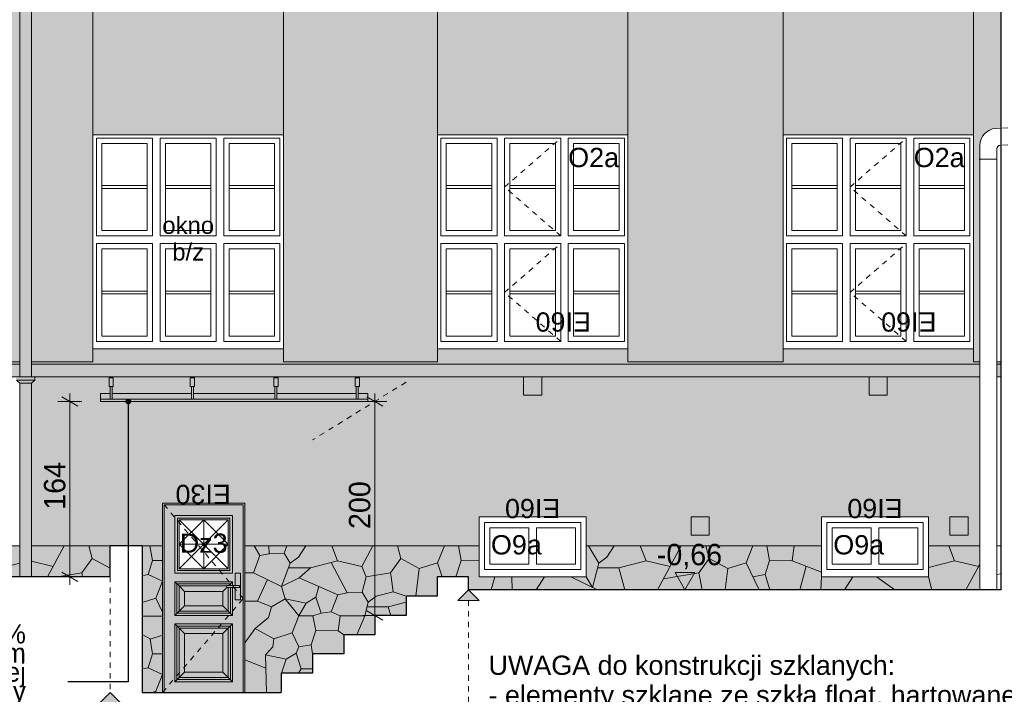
# Model space of a CAD drawing. Extents: x -396299 to -11759, y -15022 to 18278.
# Tile 193 of 205: x -41504 to -32300, y -5089 to 1217. Entities that reach past the tile are written whole.
import ezdxf

# ---------------------------------------------------------------- set-up
doc = ezdxf.new("R2010")
doc.units = 0
doc.header["$MEASUREMENT"] = 0
doc.linetypes.add('Hidden Line', pattern=[100, 50, -50])
for name, color, linetype, lineweight, true_color in [('Arch okna_Nr_Pióra__114', 7, 'Continuous', 13, 0xf1d696), ('Arch okna_Nr_Pióra__14', 7, 'Continuous', 18, 0xbd8b17), ('Arch okna_Nr_Pióra__82', 7, 'Continuous', 20, 0xaaaaaa), ('Arch opisy_Nr_Pióra__3', 7, 'Continuous', 20, 0xff6600), ('INWENT.ŚCIANY_Nr_Pióra__2', 7, 'Continuous', 13, 0x7f7f7f)]:
    doc.layers.add(name, color=color, linetype=linetype, lineweight=lineweight, true_color=true_color)
for name, color, linetype, lineweight in [('Arch okna_Nr_Pióra__32', 34, 'Continuous', 15), ('Arch opisy okien_Nr_Pióra__21', 7, 'Continuous', 13), ('Arch opisy_Nr_Pióra__21', 7, 'Continuous', 13), ('Arch opisy_Nr_Pióra__5', 7, 'Continuous', 13), ('Arch wymiary_Nr_Pióra__21', 7, 'Continuous', 13), ('Arch wymiary_Nr_Pióra__5', 7, 'Continuous', 13), ('Arch wyposażenie_Nr_Pióra__21', 7, 'Continuous', 13), ('INWENT ODWODNIENIE_Nr_Pióra__21', 7, 'Continuous', 13), ('INWENT TEREN_Nr_Pióra__1', 7, 'Continuous', 25), ('INWENT. DRZWI_Nr_Pióra__21', 7, 'Continuous', 13), ('INWENT.ŚCIANY_Nr_Pióra__1', 7, 'Continuous', 25), ('INWENT.ŚCIANY_Nr_Pióra__21', 7, 'Continuous', 13), ('Istniejące schody_Nr_Pióra__1', 7, 'Continuous', 25)]:
    doc.layers.add(name, color=color, linetype=linetype, lineweight=lineweight)
doc.layers.add('Arch opisy', color=7, linetype='Continuous')
doc.layers.add('Arch wymiary', color=7, linetype='Continuous')
doc.styles.add('GENERATED_STYLE_1', font='txt')
doc.styles.add('GENERATED_STYLE_10', font='arial.ttf')
doc.styles.add('GENERATED_STYLE_3', font='txt')
doc.styles.add('GENERATED_STYLE_8', font='arial.ttf')
doc.dimstyles.new('GENERATED_STYLE__11', dxfattribs={"dimtxt": 0.18, "dimasz": 109.44, "dimexe": 0.18, "dimexo": 0.0625, "dimgap": 0.09, "dimtad": 0, "dimtih": 1, "dimtoh": 1, "dimdec": 4, "dimzin": 0, "dimdsep": 46, "dimcen": 0.09, "dimadec": 0, "dimazin": 0, "dimtfac": 1, "dimtdec": 4, "dimtmove": 0, "dimatfit": 3, "dimldrblk": 'ARROWHEAD_11', "dimfxl": 0, "dimtolj": 1, "dimtzin": 0, "dimarcsym": 0})
doc.dimstyles.new('GENERATED_STYLE__4', dxfattribs={"dimtxt": 200, "dimasz": 114, "dimexe": 0.18, "dimexo": 0, "dimgap": 0.09, "dimtad": 1, "dimdec": 0, "dimlfac": 0.1, "dimzin": 0, "dimdsep": 46, "dimtxsty": 'GENERATED_STYLE_1', "dimblk": 'ARROWHEAD_2', "dimblk1": 'ARROWHEAD_2', "dimblk2": 'ARROWHEAD_2', "dimcen": 0.09, "dimclrd": 7, "dimclre": 7, "dimclrt": 7, "dimazin": 0, "dimtfac": 1, "dimtdec": 4, "dimtmove": 0, "dimatfit": 3, "dimfxl": 0, "dimtolj": 1, "dimtzin": 0, "dimarcsym": 0})

# ---------------------------------------------------------------- blocks, each defined once
blk = doc.blocks.new('Linia_196', base_point=(-40658.7, -5071.8))
at = {"layer": 'Arch opisy_Nr_Pióra__3', "linetype": 'Continuous'}
for points in [[(-40658.7, -5071.8), (-40558.7, -5171.8), (-40758.7, -5171.8)], [(-40658.7, -7021.8), (-40758.7, -6921.8), (-40558.7, -6921.8)]]:
    blk.add_hatch(color=256, dxfattribs=at).paths.add_polyline_path(points, flags=0)
for p, q in [((-40658.7, -5071.8), (-40758.7, -5171.8)), ((-40658.7, -5071.8), (-40558.7, -5171.8)), ((-40558.7, -5171.8), (-40758.7, -5171.8)), ((-40658.7, -7021.8), (-40758.7, -6921.8)), ((-40758.7, -6921.8), (-40558.7, -6921.8)), ((-40658.7, -7021.8), (-40558.7, -6921.8))]:
    blk.add_line(p, q, dxfattribs=at)
at = {"layer": 'Arch opisy_Nr_Pióra__3', "linetype": 'Hidden Line'}
blk.add_line((-40658.7, -5171.8), (-40658.7, -6921.8), dxfattribs=at)
blk = doc.blocks.new('Linia_197', base_point=(-37308.7, -4111.8))
at = {"layer": 'Arch opisy_Nr_Pióra__3', "linetype": 'Continuous'}
for points in [[(-37308.7, -4111.8), (-37208.7, -4211.8), (-37408.7, -4211.8)], [(-37308.7, -7597.6), (-37408.7, -7497.6), (-37208.7, -7497.6)]]:
    blk.add_hatch(color=256, dxfattribs=at).paths.add_polyline_path(points, flags=0)
for p, q in [((-37308.7, -4111.8), (-37408.7, -4211.8)), ((-37308.7, -4111.8), (-37208.7, -4211.8)), ((-37208.7, -4211.8), (-37408.7, -4211.8)), ((-37308.7, -7597.6), (-37408.7, -7497.6)), ((-37408.7, -7497.6), (-37208.7, -7497.6)), ((-37308.7, -7597.6), (-37208.7, -7497.6))]:
    blk.add_line(p, q, dxfattribs=at)
at = {"layer": 'Arch opisy_Nr_Pióra__3', "linetype": 'Hidden Line'}
blk.add_line((-37308.7, -4211.8), (-37308.7, -7497.6), dxfattribs=at)
blk = doc.blocks.new('Wymiary_7', base_point=(-35285.1, -4111.8))
at = {"layer": 'Arch wymiary_Nr_Pióra__21', "linetype": 'Continuous'}
blk.add_hatch(color=256, dxfattribs=at).paths.add_polyline_path([(-35285.1, -4111.8), (-35377.9, -3951.8), (-35192.3, -3951.8)], flags=0)
for p, q in [((-35285.1, -4111.8), (-35377.9, -3951.8)), ((-35377.9, -3951.8), (-35192.3, -3951.8)), ((-35192.3, -3951.8), (-35285.1, -4111.8)), ((-35285.1, -4111.8), (-35405.1, -4111.8)), ((-35285.1, -4111.8), (-35165.1, -4111.8))]:
    blk.add_line(p, q, dxfattribs=at)
at = {"layer": 'Arch wymiary_Nr_Pióra__21', "insert": (-35547.7, -3919.8), "char_height": 200, "attachment_point": 7, "style": 'GENERATED_STYLE_1'}
blk.add_mtext('{-0,66}', dxfattribs=at)
blk = doc.blocks.new('*D770')
at = {"layer": 'Arch wymiary_Nr_Pióra__5', "linetype": 'Continuous'}
for p, q in [((-41034.4, -2351.8), (-41034.4, -2278.5)), ((-40921.9, -2351.8), (-41146.9, -2351.8)), ((-40959.4, -2395.1), (-41109.4, -2308.5)), ((-41034.4, -3991.8), (-41034.4, -2351.8)), ((-41109.4, -3948.5), (-40959.4, -4035.1)), ((-40921.9, -3991.8), (-41146.9, -3991.8)), ((-41034.4, -4065.2), (-41034.4, -3991.8))]:
    blk.add_line(p, q, dxfattribs=at)
at = {"layer": 'Arch wymiary_Nr_Pióra__21', "insert": (-41074.4, -3363.8), "char_height": 200, "attachment_point": 7, "rotation": 90, "style": 'GENERATED_STYLE_1'}
blk.add_mtext('{164}', dxfattribs=at)
blk = doc.blocks.new('ARROWHEAD_2')
at = {"color": 0, "linetype": 'Continuous', "lineweight": 0}
for p, q in [((0, 0), (-1, 0)), ((-0.378, -0.655), (0.378, 0.655))]:
    blk.add_line(p, q, dxfattribs=at)
blk = doc.blocks.new('*D771')
at = {"layer": 'Arch wymiary_Nr_Pióra__5', "linetype": 'Continuous'}
for p, q in [((-38183.7, -2351.8), (-38183.7, -2278.5)), ((-38071.2, -2351.8), (-38296.2, -2351.8)), ((-38108.7, -2395.1), (-38258.7, -2308.5)), ((-38183.7, -4351.8), (-38183.7, -2351.8)), ((-38258.7, -4308.5), (-38108.7, -4395.1)), ((-38071.2, -4351.8), (-38296.2, -4351.8)), ((-38183.7, -4425.2), (-38183.7, -4351.8))]:
    blk.add_line(p, q, dxfattribs=at)
at = {"layer": 'Arch wymiary_Nr_Pióra__21', "insert": (-38223.7, -3543.8), "char_height": 200, "attachment_point": 7, "rotation": 90, "style": 'GENERATED_STYLE_1'}
blk.add_mtext('{200}', dxfattribs=at)
blk = doc.blocks.new('ARROWHEAD_11')
at = {"color": 0, "linetype": 'Continuous', "lineweight": 0}
blk.add_line((0, 0), (-1, 0), dxfattribs=at)
at = {"color": 0, "linetype": 'Continuous', "lineweight": 0, "const_width": 0.25, "flags": 128}
blk.add_lwpolyline([(-0.125, 0, 1), (0.125, 0, 1)], format="xyb", close=True, dxfattribs=at)

msp = doc.modelspace()

# ---------------------------------------------------------------- hatches: boundary and pattern name
at = {"layer": 'Arch okna_Nr_Pióra__114', "linetype": 'Continuous', "lineweight": 0, "true_color": 0x786b4b}
for points in [[(-41503.7, -1980), (-41503.7, 7393.2), (-41868.7, 7393.2), (-41868.7, -1980)], [(-40818.7, 7393.2), (-41393.7, 7393.2), (-41393.7, -1980), (-40818.7, -1980), (-40818.7, 140)], [(-39038.7, -1980), (-37598.7, -1980), (-37598.7, 140), (-37598.7, 7393.2), (-39038.7, 7393.2), (-39038.7, 5243.2)], [(-35818.7, 7393.2), (-35818.7, 140), (-35818.7, -1980), (-34368.7, -1980), (-34368.7, 5243.2), (-34368.7, 7393.2)], [(-32528.7, -87.6), (-32528.7, 40.5, -0.396768), (-32378.3, 200.2), (-32328.7, 203.2), (-32328.7, 1633.2), (-32448.8, 1633.2), (-32448.8, 1753.2), (-32528.7, 1753.2), (-32528.7, 1883.2), (-32328.7, 1883.2), (-31968.7, 1883.2), (-31968.7, 224.8), (-31820.6, 233.7, 0.37173), (-31792.5, 261), (-31619.3, 2240.9, -0.37173), (-31469.5, 2386.6), (-30688.7, 2433.5), (-30688.7, 5763.2), (-28908.7, 5763.2), (-28908.7, 2540.3), (-27872.7, 2602.4), (-27769.2, 2749.7, 0.154336), (-27763.7, 2767), (-27763.7, 7393.2), (-32588.7, 7393.2), (-32588.7, 5243.2), (-32588.7, -1980), (-32528.7, -1980)], [(-39038.7, 1633.2), (-40818.7, 1633.2), (-40818.7, 140), (-39038.7, 140)], [(-37598.7, 1633.2), (-37598.7, 140), (-35818.7, 140), (-35818.7, 1633.2)], [(-32588.7, 1633.2), (-34368.7, 1633.2), (-34368.7, 140), (-32588.7, 140)], [(-41393.7, -3701.8), (-40168.7, -3701.8), (-40168.7, -3301.8), (-39398.7, -3301.8), (-39398.7, -3701.8), (-37208.7, -3701.8), (-37208.7, -3431.8), (-36208.7, -3431.8), (-36208.7, -3701.8), (-34008.7, -3701.8), (-34008.7, -3431.8), (-33008.7, -3431.8), (-33008.7, -3701.8), (-32528.7, -3701.8), (-32528.7, -2121.8), (-41363.7, -2121.8), (-41363.7, -2151.8), (-41393.7, -2181.8)]]:
    msp.add_hatch(color=47, dxfattribs=at).paths.add_polyline_path(points, flags=0)
at = {"layer": 'Arch okna_Nr_Pióra__114', "linetype": 'Continuous', "lineweight": 0, "true_color": 0x3c3525}
for points in [[(-40818.7, -1980), (-41393.7, -1980), (-41393.7, -2001.8), (-41393.7, -2121.8), (-32528.7, -2121.8), (-32528.7, -2001.8), (-32528.7, -1980), (-32588.7, -1980), (-32588.7, -1860), (-34368.7, -1860), (-34368.7, -1980), (-35818.7, -1980), (-35818.7, -1860), (-37598.7, -1860), (-37598.7, -1980), (-39038.7, -1980), (-39038.7, -1860), (-40818.7, -1860)], [(-41928.7, -2001.8), (-41928.7, -2121.8), (-41503.7, -2121.8), (-41503.7, -2001.8), (-41503.7, -1980), (-41868.7, -1980)], [(-32368.7, -2121.8), (-32328.7, -2121.8), (-32328.7, -1980), (-32368.7, -1980)]]:
    msp.add_hatch(color=39, dxfattribs=at).paths.add_polyline_path(points, flags=0)
at = {"layer": 'Arch okna_Nr_Pióra__14', "linetype": 'Continuous', "lineweight": 0, "true_color": 0x8d6811}
h = msp.add_hatch(color=44, dxfattribs=at)
h.paths.add_polyline_path([(-40168.7, -5071.8), (-39398.7, -5071.8), (-39398.7, -3301.8), (-40168.7, -3301.8)], flags=0)
h.paths.add_polyline_path([(-40013.7, -3916.8), (-39553.7, -3916.8), (-39553.7, -3456.8), (-40013.7, -3456.8)], flags=0)
at = {"layer": 'Arch okna_Nr_Pióra__32', "linetype": 'Continuous', "lineweight": 0, "true_color": 0x603000}
msp.add_hatch(color=48, dxfattribs=at).paths.add_polyline_path([(-41533.7, -2121.8), (-41533.7, -2151.8), (-41503.7, -2181.8), (-41503.7, -3991.8), (-41393.7, -3991.8), (-41393.7, -2181.8), (-41363.7, -2151.8), (-41363.7, -2121.8), (-41393.7, -2121.8), (-41393.7, 10793.4), (-41503.7, 10793.4), (-41503.7, -2121.8)], flags=0)
at = {"layer": 'Arch okna_Nr_Pióra__82', "linetype": 'Continuous', "lineweight": 0, "true_color": 0x555555}
for points in [[(-50268.7, -3991.8), (-41503.7, -3991.8), (-41503.7, -3701.8), (-50268.7, -3701.8)], [(-41393.7, -3991.8), (-40658.7, -3991.8), (-40658.7, -3701.8), (-41393.7, -3701.8)], [(-40168.7, -3701.8), (-40358.7, -3701.8), (-40358.7, -5071.8), (-40168.7, -5071.8)], [(-39398.7, -3701.8), (-39398.7, -5071.8), (-39058.7, -5071.8), (-39058.7, -4891.8), (-38767.1, -4891.8), (-38767.1, -4711.8), (-38475.4, -4711.8), (-38475.4, -4531.8), (-38183.7, -4531.8), (-38183.7, -4351.8), (-37892.1, -4351.8), (-37892.1, -4171.8), (-37600.4, -4171.8), (-37600.4, -3991.8), (-37308.7, -3991.8), (-37308.7, -4111.8), (-32528.7, -4111.8), (-32528.7, -3701.8), (-33008.7, -3701.8), (-33008.7, -3991.8), (-34008.7, -3991.8), (-34008.7, -3701.8), (-36208.7, -3701.8), (-36208.7, -3991.8), (-37208.7, -3991.8), (-37208.7, -3701.8)]]:
    msp.add_hatch(color=251, dxfattribs=at).paths.add_polyline_path(points, flags=0)

# ---------------------------------------------------------------- linework, layer by layer
at = {"layer": 'Arch wyposażenie_Nr_Pióra__21', "linetype": 'Continuous'}
for p, q in [((-40668.7, -2131.8), (-40628.7, -2131.8)), ((-40668.7, -2131.8), (-40668.7, -2211.8)), ((-40628.7, -2131.8), (-40628.7, -2211.8)), ((-39908.7, -2131.8), (-39868.7, -2131.8)), ((-39908.7, -2131.8), (-39908.7, -2211.8)), ((-39868.7, -2131.8), (-39868.7, -2211.8)), ((-39088.7, -2131.8), (-39128.7, -2131.8)), ((-39128.7, -2131.8), (-39128.7, -2211.8)), ((-39088.7, -2131.8), (-39088.7, -2211.8)), ((-38328.7, -2131.8), (-38368.7, -2131.8)), ((-38368.7, -2131.8), (-38368.7, -2211.8)), ((-38328.7, -2131.8), (-38328.7, -2211.8)), ((-40748.7, -2351.8), (-40748.7, -2277.4)), ((-40748.7, -2277.4), (-40658.7, -2277.4)), ((-40628.7, -2211.8), (-40668.7, -2211.8)), ((-40658.7, -2331.8), (-40658.7, -2211.8)), ((-40638.7, -2331.8), (-40638.7, -2211.8)), ((-40638.7, -2277.4), (-39898.7, -2277.4)), ((-39868.7, -2211.8), (-39908.7, -2211.8)), ((-39898.7, -2331.8), (-39898.7, -2211.8)), ((-39878.7, -2331.8), (-39878.7, -2211.8)), ((-39878.7, -2277.4), (-39118.7, -2277.4)), ((-39128.7, -2211.8), (-39088.7, -2211.8)), ((-39118.7, -2331.8), (-39118.7, -2211.8)), ((-39098.7, -2331.8), (-39098.7, -2211.8)), ((-39098.7, -2277.4), (-38358.7, -2277.4)), ((-38368.7, -2211.8), (-38328.7, -2211.8)), ((-38358.7, -2331.8), (-38358.7, -2211.8)), ((-38338.7, -2331.8), (-38338.7, -2211.8)), ((-38338.7, -2277.4), (-38248.7, -2277.4)), ((-38248.7, -2351.8), (-38248.7, -2277.4)), ((-40748.7, -2331.8), (-38248.7, -2331.8)), ((-40748.7, -2351.8), (-38248.7, -2351.8))]:
    msp.add_line(p, q, dxfattribs=at)
at = {"layer": 'INWENT ODWODNIENIE_Nr_Pióra__21', "linetype": 'Continuous'}
for p, q in [((-41503.7, 10793.4), (-41503.7, -2121.8)), ((-41393.7, 10793.4), (-41393.7, -2121.8)), ((-32328.7, 203.2), (-32378.3, 200.2)), ((-32528.7, 40.5), (-32528.7, -4111.8)), ((-32368.7, 12.3), (-32368.7, -4111.8)), ((-32328.7, 42.9), (-32340.5, 42.2)), ((-32374.2, -87.6), (-32534.2, -87.6)), ((-41363.7, -2121.8), (-41533.7, -2121.8)), ((-41363.7, -2151.8), (-41533.7, -2151.8)), ((-41533.7, -2151.8), (-41503.7, -2181.8)), ((-41393.7, -2181.8), (-41503.7, -2181.8)), ((-41503.7, -2181.8), (-41503.7, -3991.8)), ((-41363.7, -2151.8), (-41393.7, -2181.8)), ((-41393.7, -2181.8), (-41393.7, -3991.8)), ((-41363.7, -2151.8), (-41363.7, -2121.8))]:
    msp.add_line(p, q, dxfattribs=at)
at = {"layer": 'INWENT ODWODNIENIE_Nr_Pióra__21', "linetype": 'Hidden Line'}
for p, q in [((-31968.7, 224.8), (-32328.7, 203.2)), ((-31968.7, 64.5), (-32328.7, 42.9))]:
    msp.add_line(p, q, dxfattribs=at)
at = {"layer": 'INWENT ODWODNIENIE_Nr_Pióra__21', "linetype": 'Continuous'}
for centre, radius in [((-32368.7, 40.5), 160), ((-32338.7, 12.3), 30)]:
    msp.add_arc(centre, radius, 93.43363, 180, dxfattribs=at)
at = {"layer": 'INWENT TEREN_Nr_Pióra__1', "linetype": 'Continuous'}
for p, q in [((-40658.7, -3991.8), (-50268.7, -3991.8)), ((-37308.7, -4111.8), (-37308.7, -3991.8)), ((-32328.7, -4111.8), (-37308.7, -4111.8)), ((-40358.7, -5071.8), (-39058.7, -5071.8))]:
    msp.add_line(p, q, dxfattribs=at)
at = {"layer": 'INWENT. DRZWI_Nr_Pióra__21', "linetype": 'Continuous'}
for p, q in [((-40786.2, -805), (-40786.2, 110)), ((-40261.2, 110), (-40786.2, 110)), ((-40261.2, -805), (-40261.2, 110)), ((-40191.2, -805), (-40191.2, 110)), ((-39666.2, 110), (-40191.2, 110)), ((-39666.2, -805), (-39666.2, 110)), ((-39071.2, 110), (-39596.2, 110)), ((-39596.2, -805), (-39596.2, 110)), ((-39071.2, 110), (-39071.2, -805)), ((-37566.2, -805), (-37566.2, 110)), ((-37041.2, 110), (-37566.2, 110)), ((-37041.2, -805), (-37041.2, 110)), ((-36971.2, -805), (-36971.2, 110)), ((-36446.2, 110), (-36971.2, 110)), ((-36446.2, -805), (-36446.2, 110)), ((-35851.2, 110), (-36376.2, 110)), ((-36376.2, -805), (-36376.2, 110)), ((-35851.2, 110), (-35851.2, -805)), ((-34336.2, -805), (-34336.2, 110)), ((-33811.2, 110), (-34336.2, 110)), ((-33811.2, -805), (-33811.2, 110)), ((-33741.2, -805), (-33741.2, 110)), ((-33216.2, 110), (-33741.2, 110)), ((-33216.2, -805), (-33216.2, 110)), ((-32621.2, 110), (-33146.2, 110)), ((-33146.2, -805), (-33146.2, 110)), ((-32621.2, 110), (-32621.2, -805)), ((-40736.2, -755), (-40736.2, 60)), ((-40311.2, 60), (-40736.2, 60)), ((-40311.2, -755), (-40311.2, 60)), ((-40141.2, -755), (-40141.2, 60)), ((-39716.2, 60), (-40141.2, 60)), ((-39716.2, -755), (-39716.2, 60)), ((-39546.2, -755), (-39546.2, 60)), ((-39546.2, 60), (-39121.2, 60)), ((-39121.2, -755), (-39121.2, 60)), ((-37516.2, -755), (-37516.2, 60)), ((-37091.2, 60), (-37516.2, 60)), ((-37091.2, -755), (-37091.2, 60)), ((-36921.2, -755), (-36921.2, 60)), ((-36496.2, 60), (-36921.2, 60)), ((-36496.2, -755), (-36496.2, 60)), ((-36326.2, -755), (-36326.2, 60)), ((-36326.2, 60), (-35901.2, 60)), ((-35901.2, -755), (-35901.2, 60)), ((-34286.2, -755), (-34286.2, 60)), ((-33861.2, 60), (-34286.2, 60)), ((-33861.2, -755), (-33861.2, 60)), ((-33691.2, -755), (-33691.2, 60)), ((-33266.2, 60), (-33691.2, 60)), ((-33266.2, -755), (-33266.2, 60)), ((-33096.2, -755), (-33096.2, 60)), ((-33096.2, 60), (-32671.2, 60)), ((-32671.2, -755), (-32671.2, 60)), ((-40311.2, -334.5), (-40736.2, -334.5)), ((-40311.2, -360.5), (-40736.2, -360.5)), ((-39716.2, -334.5), (-40141.2, -334.5)), ((-39716.2, -360.5), (-40141.2, -360.5)), ((-39546.2, -334.5), (-39121.2, -334.5)), ((-39546.2, -360.5), (-39121.2, -360.5)), ((-37091.2, -334.5), (-37516.2, -334.5)), ((-37091.2, -360.5), (-37516.2, -360.5)), ((-36496.2, -334.5), (-36921.2, -334.5)), ((-36496.2, -360.5), (-36921.2, -360.5)), ((-36326.2, -334.5), (-35901.2, -334.5)), ((-36326.2, -360.5), (-35901.2, -360.5)), ((-33861.2, -334.5), (-34286.2, -334.5)), ((-33861.2, -360.5), (-34286.2, -360.5)), ((-33266.2, -334.5), (-33691.2, -334.5)), ((-33266.2, -360.5), (-33691.2, -360.5)), ((-33096.2, -334.5), (-32671.2, -334.5)), ((-33096.2, -360.5), (-32671.2, -360.5)), ((-40261.2, -805), (-40786.2, -805)), ((-40311.2, -755), (-40736.2, -755)), ((-39666.2, -805), (-40191.2, -805)), ((-39716.2, -755), (-40141.2, -755)), ((-39071.2, -805), (-39596.2, -805)), ((-39546.2, -755), (-39121.2, -755)), ((-37041.2, -805), (-37566.2, -805)), ((-37091.2, -755), (-37516.2, -755)), ((-36446.2, -805), (-36971.2, -805)), ((-36496.2, -755), (-36921.2, -755)), ((-35851.2, -805), (-36376.2, -805)), ((-36326.2, -755), (-35901.2, -755)), ((-33811.2, -805), (-34336.2, -805)), ((-33861.2, -755), (-34286.2, -755)), ((-33216.2, -805), (-33741.2, -805)), ((-33266.2, -755), (-33691.2, -755)), ((-32621.2, -805), (-33146.2, -805)), ((-33096.2, -755), (-32671.2, -755)), ((-40786.2, -1790), (-40786.2, -875)), ((-40261.2, -875), (-40786.2, -875)), ((-40261.2, -1790), (-40261.2, -875)), ((-40191.2, -1790), (-40191.2, -875)), ((-39666.2, -875), (-40191.2, -875)), ((-39666.2, -1790), (-39666.2, -875)), ((-39071.2, -875), (-39596.2, -875)), ((-39596.2, -1790), (-39596.2, -875)), ((-39071.2, -875), (-39071.2, -1790)), ((-37566.2, -1790), (-37566.2, -875)), ((-37041.2, -875), (-37566.2, -875)), ((-37041.2, -1790), (-37041.2, -875)), ((-36971.2, -1790), (-36971.2, -875)), ((-36446.2, -875), (-36971.2, -875)), ((-36446.2, -1790), (-36446.2, -875)), ((-35851.2, -875), (-36376.2, -875)), ((-36376.2, -1790), (-36376.2, -875)), ((-35851.2, -875), (-35851.2, -1790)), ((-34336.2, -1790), (-34336.2, -875)), ((-33811.2, -875), (-34336.2, -875)), ((-33811.2, -1790), (-33811.2, -875)), ((-33741.2, -1790), (-33741.2, -875)), ((-33216.2, -875), (-33741.2, -875)), ((-33216.2, -1790), (-33216.2, -875)), ((-32621.2, -875), (-33146.2, -875)), ((-33146.2, -1790), (-33146.2, -875)), ((-32621.2, -875), (-32621.2, -1790)), ((-40736.2, -1740), (-40736.2, -925)), ((-40311.2, -925), (-40736.2, -925)), ((-40311.2, -1740), (-40311.2, -925)), ((-40141.2, -1740), (-40141.2, -925)), ((-39716.2, -925), (-40141.2, -925)), ((-39716.2, -1740), (-39716.2, -925)), ((-39546.2, -1740), (-39546.2, -925)), ((-39546.2, -925), (-39121.2, -925)), ((-39121.2, -1740), (-39121.2, -925)), ((-37516.2, -1740), (-37516.2, -925)), ((-37091.2, -925), (-37516.2, -925)), ((-37091.2, -1740), (-37091.2, -925)), ((-36921.2, -1740), (-36921.2, -925)), ((-36496.2, -925), (-36921.2, -925)), ((-36496.2, -1740), (-36496.2, -925)), ((-36326.2, -1740), (-36326.2, -925)), ((-36326.2, -925), (-35901.2, -925)), ((-35901.2, -1740), (-35901.2, -925)), ((-34286.2, -1740), (-34286.2, -925)), ((-33861.2, -925), (-34286.2, -925)), ((-33861.2, -1740), (-33861.2, -925)), ((-33691.2, -1740), (-33691.2, -925)), ((-33266.2, -925), (-33691.2, -925)), ((-33266.2, -1740), (-33266.2, -925)), ((-33096.2, -1740), (-33096.2, -925)), ((-33096.2, -925), (-32671.2, -925)), ((-32671.2, -1740), (-32671.2, -925)), ((-40311.2, -1319.5), (-40736.2, -1319.5)), ((-40311.2, -1345.5), (-40736.2, -1345.5)), ((-39716.2, -1319.5), (-40141.2, -1319.5)), ((-39716.2, -1345.5), (-40141.2, -1345.5)), ((-39546.2, -1319.5), (-39121.2, -1319.5)), ((-39546.2, -1345.5), (-39121.2, -1345.5)), ((-37091.2, -1319.5), (-37516.2, -1319.5)), ((-37091.2, -1345.5), (-37516.2, -1345.5)), ((-36496.2, -1319.5), (-36921.2, -1319.5)), ((-36496.2, -1345.5), (-36921.2, -1345.5)), ((-36326.2, -1319.5), (-35901.2, -1319.5)), ((-36326.2, -1345.5), (-35901.2, -1345.5)), ((-33861.2, -1319.5), (-34286.2, -1319.5)), ((-33861.2, -1345.5), (-34286.2, -1345.5)), ((-33266.2, -1319.5), (-33691.2, -1319.5)), ((-33266.2, -1345.5), (-33691.2, -1345.5)), ((-33096.2, -1319.5), (-32671.2, -1319.5)), ((-33096.2, -1345.5), (-32671.2, -1345.5)), ((-40311.2, -1740), (-40736.2, -1740)), ((-39716.2, -1740), (-40141.2, -1740)), ((-39546.2, -1740), (-39121.2, -1740)), ((-37091.2, -1740), (-37516.2, -1740)), ((-36496.2, -1740), (-36921.2, -1740)), ((-36326.2, -1740), (-35901.2, -1740)), ((-33861.2, -1740), (-34286.2, -1740)), ((-33266.2, -1740), (-33691.2, -1740)), ((-33096.2, -1740), (-32671.2, -1740)), ((-40261.2, -1790), (-40786.2, -1790)), ((-39666.2, -1790), (-40191.2, -1790)), ((-39071.2, -1790), (-39596.2, -1790)), ((-37041.2, -1790), (-37566.2, -1790)), ((-36446.2, -1790), (-36971.2, -1790)), ((-35851.2, -1790), (-36376.2, -1790)), ((-33811.2, -1790), (-34336.2, -1790)), ((-33216.2, -1790), (-33741.2, -1790)), ((-32621.2, -1790), (-33146.2, -1790)), ((-36623.7, -2121.8), (-36793.7, -2121.8)), ((-36793.7, -2121.8), (-36793.7, -2291.8)), ((-36623.7, -2291.8), (-36623.7, -2121.8)), ((-33393.7, -2121.8), (-33563.7, -2121.8)), ((-33563.7, -2121.8), (-33563.7, -2291.8)), ((-33393.7, -2291.8), (-33393.7, -2121.8)), ((-36793.7, -2291.8), (-36623.7, -2291.8)), ((-33563.7, -2291.8), (-33393.7, -2291.8)), ((-39413.7, -3316.8), (-40153.7, -3316.8)), ((-40153.7, -3316.8), (-40153.7, -5071.8)), ((-39413.7, -3316.8), (-39413.7, -5071.8)), ((-40053.7, -3416.8), (-40053.7, -3956.8)), ((-40053.7, -3416.8), (-39513.7, -3416.8)), ((-40028.7, -3441.8), (-39538.7, -3441.8)), ((-40028.7, -3441.8), (-40028.7, -3931.8)), ((-39783.7, -3456.8), (-40013.7, -3686.8)), ((-39553.7, -3456.8), (-40013.7, -3916.8)), ((-39553.7, -3916.8), (-40013.7, -3456.8)), ((-40013.7, -3456.8), (-39553.7, -3456.8)), ((-40013.7, -3456.8), (-40013.7, -3916.8)), ((-39553.7, -3686.8), (-39783.7, -3456.8)), ((-39783.7, -3456.8), (-39783.7, -3916.8)), ((-39553.7, -3456.8), (-39553.7, -3916.8)), ((-39538.7, -3441.8), (-39538.7, -3931.8)), ((-39513.7, -3416.8), (-39513.7, -3956.8)), ((-37158.7, -3481.8), (-37158.7, -3921.8)), ((-37158.7, -3481.8), (-36258.7, -3481.8)), ((-36258.7, -3481.8), (-36258.7, -3921.8)), ((-35058.7, -3431.8), (-35228.7, -3431.8)), ((-35228.7, -3431.8), (-35228.7, -3601.8)), ((-35058.7, -3601.8), (-35058.7, -3431.8)), ((-33958.7, -3481.8), (-33958.7, -3921.8)), ((-33958.7, -3481.8), (-33058.7, -3481.8)), ((-33058.7, -3481.8), (-33058.7, -3921.8)), ((-32638.7, -3431.8), (-32808.7, -3431.8)), ((-32808.7, -3431.8), (-32808.7, -3601.8)), ((-32638.7, -3601.8), (-32638.7, -3431.8)), ((-37108.7, -3531.8), (-37108.7, -3871.8)), ((-37108.7, -3531.8), (-36743.7, -3531.8)), ((-36743.7, -3531.8), (-36743.7, -3871.8)), ((-36673.7, -3531.8), (-36673.7, -3871.8)), ((-36673.7, -3531.8), (-36308.7, -3531.8)), ((-36308.7, -3531.8), (-36308.7, -3871.8)), ((-33908.7, -3531.8), (-33908.7, -3871.8)), ((-33908.7, -3531.8), (-33543.7, -3531.8)), ((-33543.7, -3531.8), (-33543.7, -3871.8)), ((-33473.7, -3531.8), (-33473.7, -3871.8)), ((-33473.7, -3531.8), (-33108.7, -3531.8)), ((-33108.7, -3531.8), (-33108.7, -3871.8)), ((-35228.7, -3601.8), (-35058.7, -3601.8)), ((-32808.7, -3601.8), (-32638.7, -3601.8)), ((-40013.7, -3686.8), (-39783.7, -3916.8)), ((-39553.7, -3686.8), (-40013.7, -3686.8)), ((-39783.7, -3916.8), (-39553.7, -3686.8)), ((-40053.7, -3956.8), (-39513.7, -3956.8)), ((-40028.7, -3931.8), (-39538.7, -3931.8)), ((-40013.7, -3916.8), (-39553.7, -3916.8)), ((-39488.7, -3956.8), (-39438.7, -3956.8)), ((-39488.7, -4071.8), (-39488.7, -3956.8)), ((-39438.7, -3956.8), (-39438.7, -4206.8)), ((-37158.7, -3921.8), (-36258.7, -3921.8)), ((-37108.7, -3871.8), (-36743.7, -3871.8)), ((-36673.7, -3871.8), (-36308.7, -3871.8)), ((-33958.7, -3921.8), (-33058.7, -3921.8)), ((-33908.7, -3871.8), (-33543.7, -3871.8)), ((-33473.7, -3871.8), (-33108.7, -3871.8)), ((-40053.7, -4036.8), (-40013.7, -4076.8)), ((-40053.7, -4351.8), (-40053.7, -4036.8)), ((-39513.7, -4036.8), (-40053.7, -4036.8)), ((-39513.7, -4036.8), (-39548.7, -4071.8)), ((-39513.7, -4071.8), (-39513.7, -4036.8)), ((-39533.7, -4056.8), (-40033.7, -4056.8)), ((-40033.7, -4331.8), (-40033.7, -4056.8)), ((-40013.7, -4076.8), (-39963.7, -4126.8)), ((-40013.7, -4311.8), (-40013.7, -4076.8)), ((-39568.7, -4076.8), (-40013.7, -4076.8)), ((-39963.7, -4261.8), (-39963.7, -4126.8)), ((-39603.7, -4126.8), (-39963.7, -4126.8)), ((-39568.7, -4091.8), (-39603.7, -4126.8)), ((-39603.7, -4261.8), (-39603.7, -4126.8)), ((-39448.7, -4071.8), (-39568.7, -4071.8)), ((-39568.7, -4071.8), (-39568.7, -4091.8)), ((-39568.7, -4091.8), (-39448.7, -4091.8)), ((-39553.7, -4311.8), (-39553.7, -4091.8)), ((-39533.7, -4071.8), (-39533.7, -4056.8)), ((-39533.7, -4331.8), (-39533.7, -4091.8)), ((-39513.7, -4351.8), (-39513.7, -4091.8)), ((-39488.7, -4206.8), (-39488.7, -4091.8)), ((-39448.7, -4091.8), (-39448.7, -4071.8)), ((-39438.7, -4206.8), (-39488.7, -4206.8)), ((-40053.7, -4351.8), (-40013.7, -4311.8)), ((-40013.7, -4311.8), (-39963.7, -4261.8)), ((-39553.7, -4311.8), (-40013.7, -4311.8)), ((-39603.7, -4261.8), (-39963.7, -4261.8)), ((-39553.7, -4311.8), (-39603.7, -4261.8)), ((-39513.7, -4351.8), (-39553.7, -4311.8)), ((-39513.7, -4351.8), (-40053.7, -4351.8)), ((-39533.7, -4331.8), (-40033.7, -4331.8)), ((-40053.7, -4431.8), (-40013.7, -4471.8)), ((-40053.7, -4971.8), (-40053.7, -4431.8)), ((-39513.7, -4431.8), (-40053.7, -4431.8)), ((-39533.7, -4451.8), (-40033.7, -4451.8)), ((-40033.7, -4951.8), (-40033.7, -4451.8)), ((-40013.7, -4471.8), (-39963.7, -4521.8)), ((-40013.7, -4931.8), (-40013.7, -4471.8)), ((-39553.7, -4471.8), (-40013.7, -4471.8)), ((-39553.7, -4471.8), (-39603.7, -4521.8)), ((-39513.7, -4431.8), (-39553.7, -4471.8)), ((-39553.7, -4931.8), (-39553.7, -4471.8)), ((-39533.7, -4951.8), (-39533.7, -4451.8)), ((-39513.7, -4971.8), (-39513.7, -4431.8)), ((-39963.7, -4881.8), (-39963.7, -4521.8)), ((-39603.7, -4521.8), (-39963.7, -4521.8)), ((-39603.7, -4881.8), (-39603.7, -4521.8)), ((-40053.7, -4971.8), (-40013.7, -4931.8)), ((-39533.7, -4951.8), (-40033.7, -4951.8)), ((-40013.7, -4931.8), (-39963.7, -4881.8)), ((-39553.7, -4931.8), (-40013.7, -4931.8)), ((-39603.7, -4881.8), (-39963.7, -4881.8)), ((-39553.7, -4931.8), (-39603.7, -4881.8)), ((-39513.7, -4971.8), (-39553.7, -4931.8)), ((-39513.7, -4971.8), (-40053.7, -4971.8))]:
    msp.add_line(p, q, dxfattribs=at)
at = {"layer": 'INWENT. DRZWI_Nr_Pióra__21', "linetype": 'Hidden Line'}
for p, q in [((-36971.2, -347.5), (-36446.2, 110)), ((-33741.2, -347.5), (-33216.2, 110)), ((-36446.2, -805), (-36971.2, -347.5)), ((-33216.2, -805), (-33741.2, -347.5)), ((-36971.2, -1332.5), (-36446.2, -875)), ((-33741.2, -1332.5), (-33216.2, -875)), ((-36446.2, -1790), (-36971.2, -1332.5)), ((-33216.2, -1790), (-33741.2, -1332.5)), ((-37892.1, -2171.8), (-38767.1, -2711.8)), ((-39413.7, -4194.3), (-40153.7, -3316.8)), ((-40658.7, -3991.8), (-40658.7, -5071.8)), ((-40168.7, -5071.8), (-39413.7, -4194.3))]:
    msp.add_line(p, q, dxfattribs=at)
at = {"layer": 'INWENT. DRZWI_Nr_Pióra__21', "linetype": 'Continuous'}
msp.add_circle((-39783.7, -3686.8), 15, dxfattribs=at)
at = {"layer": 'INWENT.ŚCIANY_Nr_Pióra__1', "linetype": 'Continuous'}
for p, q in [((-32328.7, -4111.8), (-32328.7, 1633.2)), ((-40358.7, -3701.8), (-40658.7, -3701.8)), ((-40658.7, -3991.8), (-40658.7, -3701.8)), ((-40358.7, -3701.8), (-40358.7, -5071.8))]:
    msp.add_line(p, q, dxfattribs=at)
at = {"layer": 'INWENT.ŚCIANY_Nr_Pióra__2', "linetype": 'Continuous'}
for p, q in [((-41086.5, -3701.8), (-41244.2, -3991.8)), ((-40856.4, -3701.8), (-40825.1, -3819.7)), ((-40260.9, -3838), (-40286, -3701.8)), ((-39312, -3701.8), (-39258.3, -3793.1)), ((-39173.9, -3701.8), (-39171.8, -3776.9)), ((-39171.8, -3776.9), (-39031.2, -3768.8)), ((-39031.2, -3768.8), (-39008, -3701.8)), ((-38974.4, -3863.4), (-39031.2, -3768.8)), ((-38829.9, -3701.8), (-38898.7, -3806.6)), ((-38532.3, -3840.7), (-38586.4, -3702.5)), ((-38202.8, -3701.8), (-38307.1, -3893.6)), ((-37972.7, -3701.8), (-37941.5, -3819.7)), ((-37534.1, -3701.8), (-37597.3, -3859.8)), ((-37377.2, -3838), (-37402.3, -3701.8)), ((-36147.5, -3768.8), (-36185.7, -3701.8)), ((-36090.7, -3863.4), (-36147.5, -3768.8)), ((-35946.2, -3701.8), (-36015, -3806.6)), ((-35648.6, -3840.7), (-35702.7, -3702.5)), ((-35319.1, -3701.8), (-35542.1, -4111.8)), ((-35089, -3701.8), (-35057.8, -3819.7)), ((-34650.5, -3701.8), (-34713.6, -3859.8)), ((-34493.5, -3838), (-34518.6, -3701.8)), ((-34265.2, -3701.8), (-34282.6, -3840.7)), ((-32764.9, -3840.7), (-32819, -3702.5)), ((-41503.7, -3863.1), (-41670.1, -3905.6)), ((-41190.8, -3893.6), (-41393.7, -3845.9)), ((-40825.1, -3819.7), (-40922.5, -3952.2)), ((-40825.1, -3819.7), (-40658.7, -3910.7)), ((-40260.9, -3838), (-40304.1, -3970.5)), ((-40168.7, -3839.2), (-40260.9, -3838)), ((-39258.3, -3793.1), (-39319.1, -3952.3)), ((-39171.8, -3776.9), (-39258.3, -3793.1)), ((-38974.4, -3863.4), (-39058, -4080.1)), ((-38898.7, -3806.6), (-38974.4, -3863.4)), ((-38532.3, -3840.7), (-38786.5, -3905.6)), ((-38591.7, -3855.9), (-38443.9, -4141.8)), ((-38307.1, -3893.6), (-38532.3, -3840.7)), ((-37941.5, -3819.7), (-38038.8, -3952.2)), ((-37941.5, -3819.7), (-37768.4, -3914.4)), ((-37768.4, -3914.4), (-37597.3, -3859.8)), ((-37597.3, -3859.8), (-37553.4, -3991.8)), ((-37377.2, -3838), (-37427.4, -3991.8)), ((-37208.7, -3840.2), (-37377.2, -3838)), ((-36090.7, -3863.4), (-36148.1, -4090.1)), ((-36015, -3806.6), (-36090.7, -3863.4)), ((-35648.6, -3840.7), (-35902.8, -3905.6)), ((-35423.4, -3893.6), (-35648.6, -3840.7)), ((-35057.8, -3819.7), (-35155.1, -3952.2)), ((-35057.8, -3819.7), (-34884.7, -3914.4)), ((-34884.7, -3914.4), (-34713.6, -3859.8)), ((-34713.6, -3859.8), (-34593, -4111.8)), ((-34493.5, -3838), (-34536.8, -3970.5)), ((-34282.6, -3840.7), (-34493.5, -3838)), ((-34282.6, -3840.7), (-34008.7, -3948.4)), ((-32764.9, -3840.7), (-33008.7, -3903)), ((-32539.7, -3893.6), (-32764.9, -3840.7)), ((-40922.5, -3952.2), (-41149.8, -3991.8)), ((-40915.2, -3991.8), (-40922.5, -3952.2)), ((-39398.7, -3952.3), (-39319.1, -3952.3)), ((-39319.1, -3952.3), (-39058, -4080.1)), ((-38786.5, -3905.6), (-38985.1, -3905.6)), ((-38786.5, -3905.6), (-38890.2, -4000.3)), ((-38307.1, -3893.6), (-38266.1, -3991.8)), ((-38038.8, -3952.2), (-38266.1, -3991.8)), ((-38031.5, -3991.8), (-38038.8, -3952.2)), ((-37768.4, -3914.4), (-37800.6, -4171.8)), ((-35902.8, -3905.6), (-36101.4, -3905.6)), ((-35902.8, -3905.6), (-35848.1, -4111.8)), ((-35155.1, -3952.2), (-35486.7, -4010)), ((-35125.7, -4111.8), (-35155.1, -3952.2)), ((-34884.7, -3914.4), (-34909.4, -4111.8)), ((-34211.8, -4111.8), (-34151.9, -3892.1)), ((-32528.7, -3873.4), (-32658.4, -4111.8)), ((-40304.1, -3970.5), (-40358.7, -3980.7)), ((-40304.1, -3970.5), (-40168.7, -4032)), ((-40168.7, -4032), (-40231.9, -4190)), ((-39188.6, -4016.2), (-39279.9, -4219)), ((-39058, -4080.1), (-38890.2, -4000.3)), ((-38890.2, -4000.3), (-38707, -4080.1)), ((-38303.3, -4133.7), (-38266.1, -3991.8)), ((-38031.5, -3991.8), (-38012.6, -4131.4)), ((-37095.5, -4111.8), (-37062.8, -3991.8)), ((-36902.7, -3991.8), (-36899.3, -4111.8)), ((-36598.3, -3991.8), (-36677.1, -4111.8)), ((-36353, -3991.8), (-36102.9, -4111.8)), ((-36148.1, -4090.1), (-36208.7, -3991.8)), ((-34536.8, -3970.5), (-34650.6, -3991.8)), ((-34536.8, -3970.5), (-34492.8, -4111.8)), ((-34008.7, -3991.8), (-34015.6, -4111.8)), ((-33714.6, -3991.8), (-33793.4, -4111.8)), ((-33494.8, -3991.8), (-33321.9, -4111.8)), ((-33008.7, -3991.8), (-32976.9, -4111.8)), ((-32328.7, -3962.2), (-32368.7, -3969.2)), ((-39058, -4080.1), (-39021.3, -4198)), ((-38734.7, -4181.8), (-38707, -4080.1)), ((-38707, -4080.1), (-38530.4, -4158)), ((-38443.9, -4141.8), (-38303.3, -4133.7)), ((-38246.5, -4228.3), (-38303.3, -4133.7)), ((-38012.6, -4131.4), (-38170.8, -4171.6)), ((-37892.1, -4171.8), (-38012.6, -4131.4)), ((-40358.7, -4230.4), (-40231.9, -4190)), ((-40231.9, -4190), (-40168.7, -4322)), ((-39279.9, -4219), (-39398.7, -4217.5)), ((-39279.9, -4219), (-39149.3, -4270.4)), ((-39149.3, -4270.4), (-39021.3, -4198)), ((-39021.3, -4198), (-38826.6, -4238.6)), ((-39021.3, -4198), (-38894.1, -4356.7)), ((-38826.6, -4238.6), (-38734.7, -4181.8)), ((-38734.7, -4181.8), (-38686, -4330.5)), ((-38530.4, -4158), (-38591.3, -4317.2)), ((-38443.9, -4141.8), (-38530.4, -4158)), ((-38246.5, -4228.3), (-38279, -4356.7)), ((-38170.8, -4171.6), (-38246.5, -4228.3)), ((-37892.1, -4228), (-38058.6, -4270.5)), ((-39176.5, -4370.1), (-39149.3, -4270.4)), ((-38894.1, -4356.7), (-38826.6, -4238.6)), ((-38686, -4330.5), (-38591.3, -4317.2)), ((-38591.3, -4317.2), (-38508.8, -4356.7)), ((-38058.6, -4270.5), (-38257.2, -4270.5)), ((-38058.6, -4270.5), (-38035.8, -4356.7)), ((-40168.7, -4357.5), (-40358.7, -4357.5)), ((-39176.5, -4370.1), (-39301.4, -4474.7)), ((-38894.1, -4356.7), (-38957.2, -4514.8)), ((-38894.1, -4356.7), (-38762.2, -4356.7)), ((-38686, -4330.5), (-38762.2, -4356.7)), ((-38737.1, -4492.9), (-38762.2, -4356.7)), ((-38508.8, -4356.7), (-38526.2, -4495.6)), ((-38508.8, -4356.7), (-38279, -4356.7)), ((-38279, -4356.7), (-38351.2, -4531.8)), ((-39301.4, -4474.7), (-39398.7, -4607.2)), ((-39301.4, -4474.7), (-39128.3, -4569.3)), ((-38737.1, -4492.9), (-38780.4, -4625.4)), ((-38526.2, -4495.6), (-38737.1, -4492.9)), ((-38526.2, -4495.6), (-38475.4, -4531.8)), ((-40358.7, -4529.8), (-40279.4, -4573.2)), ((-40285.6, -4575.2), (-40168.7, -4537.9)), ((-40260.9, -4709.4), (-40285.6, -4575.2)), ((-39128.3, -4569.3), (-39138, -4646.7)), ((-39128.3, -4569.3), (-38957.2, -4514.8)), ((-38957.2, -4514.8), (-38894.1, -4646.7)), ((-39138, -4646.7), (-39207, -4719.8)), ((-38920.3, -4703.5), (-38894.2, -4646.7)), ((-38780.4, -4625.4), (-38894.2, -4646.7)), ((-38780.4, -4625.4), (-38767.1, -4711.8)), ((-40260.9, -4709.4), (-40304.1, -4841.9)), ((-40168.7, -4710.6), (-40260.9, -4709.4)), ((-39398.7, -4767), (-39204.3, -4843.5)), ((-39207, -4719.8), (-39012.3, -4760.3)), ((-39207, -4719.8), (-39196.9, -5071.8)), ((-39057.8, -4891.8), (-39012.3, -4760.3)), ((-39012.3, -4760.3), (-38920.3, -4703.5)), ((-38920.3, -4703.5), (-38871.7, -4852.3)), ((-40304.1, -4841.9), (-40358.7, -4852.1)), ((-40304.1, -4841.9), (-40168.7, -4903.3)), ((-38871.7, -4852.3), (-38897.6, -4891.8)), ((-38871.7, -4852.3), (-38767.1, -4852.3)), ((-40168.7, -4903.3), (-40231.9, -5061.4)), ((-40264.7, -5071.8), (-40231.9, -5061.4)), ((-40231.9, -5061.4), (-40226.9, -5071.8))]:
    msp.add_line(p, q, dxfattribs=at)
at = {"layer": 'INWENT.ŚCIANY_Nr_Pióra__21', "linetype": 'Continuous'}
for p, q in [((-40818.7, -1980), (-40818.7, 7393.2)), ((-39038.7, -1980), (-39038.7, 7393.2)), ((-37598.7, -1980), (-37598.7, 7393.2)), ((-35818.7, -1980), (-35818.7, 7393.2)), ((-34368.7, -1980), (-34368.7, 7393.2)), ((-32588.7, -1980), (-32588.7, 7393.2)), ((-40818.7, -1980), (-40818.7, 140)), ((-39038.7, 140), (-40818.7, 140)), ((-39038.7, 140), (-39038.7, -1980)), ((-37598.7, -1980), (-37598.7, 140)), ((-35818.7, 140), (-37598.7, 140)), ((-35818.7, 140), (-35818.7, -1980)), ((-34368.7, -1980), (-34368.7, 140)), ((-32588.7, 140), (-34368.7, 140)), ((-32588.7, 140), (-32588.7, -1980)), ((-39038.7, -1860), (-40818.7, -1860)), ((-35818.7, -1860), (-37598.7, -1860)), ((-32588.7, -1860), (-34368.7, -1860)), ((-41503.7, -2001.8), (-41928.7, -2001.8)), ((-41868.7, -1980), (-41503.7, -1980)), ((-41393.7, -1980), (-40818.7, -1980)), ((-32528.7, -2001.8), (-41393.7, -2001.8)), ((-39038.7, -1980), (-37598.7, -1980)), ((-35818.7, -1980), (-34368.7, -1980)), ((-32588.7, -1980), (-32528.7, -1980)), ((-32368.7, -1980), (-32328.7, -1980)), ((-32328.7, -2001.8), (-32368.7, -2001.8)), ((-41928.7, -2121.8), (-41503.7, -2121.8)), ((-41393.7, -2121.8), (-32528.7, -2121.8)), ((-32368.7, -2121.8), (-32328.7, -2121.8)), ((-39398.7, -3301.8), (-40168.7, -3301.8)), ((-40168.7, -3301.8), (-40168.7, -5071.8)), ((-39398.7, -3301.8), (-39398.7, -5071.8)), ((-37208.7, -3431.8), (-36208.7, -3431.8)), ((-37208.7, -3431.8), (-37208.7, -3991.8)), ((-36208.7, -3431.8), (-36208.7, -3991.8)), ((-34008.7, -3431.8), (-33008.7, -3431.8)), ((-34008.7, -3431.8), (-34008.7, -3991.8)), ((-33008.7, -3431.8), (-33008.7, -3991.8)), ((-41503.7, -3701.8), (-41868.7, -3701.8)), ((-40168.7, -3701.8), (-41393.7, -3701.8)), ((-37208.7, -3701.8), (-39398.7, -3701.8)), ((-34008.7, -3701.8), (-36208.7, -3701.8)), ((-32528.7, -3701.8), (-33008.7, -3701.8)), ((-32328.7, -3701.8), (-32368.7, -3701.8)), ((-37208.7, -3991.8), (-36208.7, -3991.8)), ((-34008.7, -3991.8), (-33008.7, -3991.8))]:
    msp.add_line(p, q, dxfattribs=at)
at = {"layer": 'Istniejące schody_Nr_Pióra__1', "linetype": 'Continuous'}
for p, q in [((-37308.7, -3991.8), (-37600.4, -3991.8)), ((-37600.4, -3991.8), (-37600.4, -4171.8)), ((-37600.4, -4171.8), (-37892.1, -4171.8)), ((-37892.1, -4171.8), (-37892.1, -4351.8)), ((-37892.1, -4351.8), (-38183.7, -4351.8)), ((-38183.7, -4351.8), (-38183.7, -4531.8)), ((-38183.7, -4531.8), (-38475.4, -4531.8)), ((-38475.4, -4531.8), (-38475.4, -4711.8)), ((-38475.4, -4711.8), (-38767.1, -4711.8)), ((-38767.1, -4711.8), (-38767.1, -4891.8)), ((-38767.1, -4891.8), (-39058.7, -4891.8)), ((-39058.7, -4891.8), (-39058.7, -5071.8))]:
    msp.add_line(p, q, dxfattribs=at)

# ---------------------------------------------------------------- block references
at = {"layer": 'Arch opisy', "color": 30, "linetype": 'Hidden Line', "lineweight": 20, "true_color": 0xff6600}
for name, p in [('Linia_197', (-37308.7, -4111.8)), ('Linia_196', (-40658.7, -5071.8))]:
    msp.add_blockref(name, p, dxfattribs=at)
at = {"layer": 'Arch wymiary', "linetype": 'Continuous'}
msp.add_blockref('Wymiary_7', (-35285.1, -4111.8), dxfattribs=at)

# ---------------------------------------------------------------- texts
at = {"layer": 'Arch opisy okien_Nr_Pióra__21', "linetype": 'Continuous', "char_height": 180, "style": 'GENERATED_STYLE_8'}
for s, insert, attachment_point in [('{O2a}', (-35901.2, 18.9), 3), ('{O2a}', (-32671.2, 18.9), 3), ('{Dz3}', (-39783.7, -3586.5), 2), ('{O9a}', (-37098.6, -3601.5), 1), ('{O9a}', (-33898.6, -3601.5), 1)]:
    msp.add_mtext(s, dxfattribs=dict(at, insert=insert, attachment_point=attachment_point))
at = {"layer": 'Arch opisy okien_Nr_Pióra__21', "linetype": 'Continuous', "insert": (-39928.7, -625.1), "char_height": 160, "width": 1020, "attachment_point": 2, "line_spacing_factor": 0.933591, "style": 'GENERATED_STYLE_8'}
msp.add_mtext('{okno\\Pb/z}', dxfattribs=at)
at = {"layer": 'Arch opisy okien_Nr_Pióra__21', "linetype": 'Continuous', "char_height": 180, "rotation": 180, "style": 'GENERATED_STYLE_8'}
for s, insert, attachment_point in [('{EI60}', (-36681, -1698.9), 3), ('{EI60}', (-33451, -1698.9), 3), ('{EI30}', (-39788.6, -3310.7), 2), ('{EI60}', (-36708.7, -3442.5), 2), ('{EI60}', (-33508.7, -3442.5), 2)]:
    msp.add_mtext(s, dxfattribs=dict(at, insert=insert, attachment_point=attachment_point))
at = {"layer": 'Arch opisy_Nr_Pióra__21', "linetype": 'Continuous', "insert": (-41446, -4998), "char_height": 180, "width": 3996.43, "attachment_point": 6, "line_spacing_factor": 0.595987, "style": 'GENERATED_STYLE_3'}
msp.add_mtext('{Daszek w spadku 5% \\Po wymiarach 250/140 cm \\Pz tafli szkła 5.5.2 laminowanej \\Phartowanej gr. 13,6 mm zawieszony \\Pdo stalowych systemowych wsporników\\Po prostokątnym przekroju}', dxfattribs=at)
at = {"layer": 'Arch opisy_Nr_Pióra__5', "linetype": 'Continuous', "insert": (-37121.4, -4727.4), "char_height": 180, "width": 9349.913, "attachment_point": 1, "line_spacing_factor": 0.932281, "style": 'GENERATED_STYLE_10'}
msp.add_mtext('{UWAGA do konstrukcji szklanych:\\P- elementy szklane ze szkła float, hartowanego,\\P  laminowanego ze szlifem krawędzi\\P- dobór szkła należy sprawdzić obliczeniami \\P  statycznymi przez wykonawcę}', dxfattribs=at)

# ---------------------------------------------------------------- dimensions: what is measured, and where the dimension line sits
at = {"layer": 'Arch wymiary', "linetype": 'Continuous'}
for base, p1, p2, picture, middle in [((-41034.4, -3991.8), (-40658.7, -3991.8), (-40748.7, -2351.8), '*D770', (-41174.4, -3136.2)), ((-38183.7, -4351.8), (-38183.7, -4351.8), (-38248.7, -2351.8), '*D771', (-38323.7, -3316.2))]:
    dim = msp.add_linear_dim(base=base, p1=p1, p2=p2, angle=90, dimstyle='GENERATED_STYLE__4', dxfattribs=at)
    dim.commit()
    dim.dimension.update_dxf_attribs({"geometry": picture, "text_midpoint": middle})

# ---------------------------------------------------------------- leaders
at = {"layer": 'Arch opisy_Nr_Pióra__21', "linetype": 'Continuous', "annotation_type": 0, "has_hookline": 1, "hookline_direction": 1, "text_width": 3677.1}
msp.add_leader([(-40488.3, -2351.8), (-40488.3, -4973.8), (-41054.7, -4973.8)], dimstyle='GENERATED_STYLE__11', dxfattribs=at)

doc.saveas('drawing.dxf')
